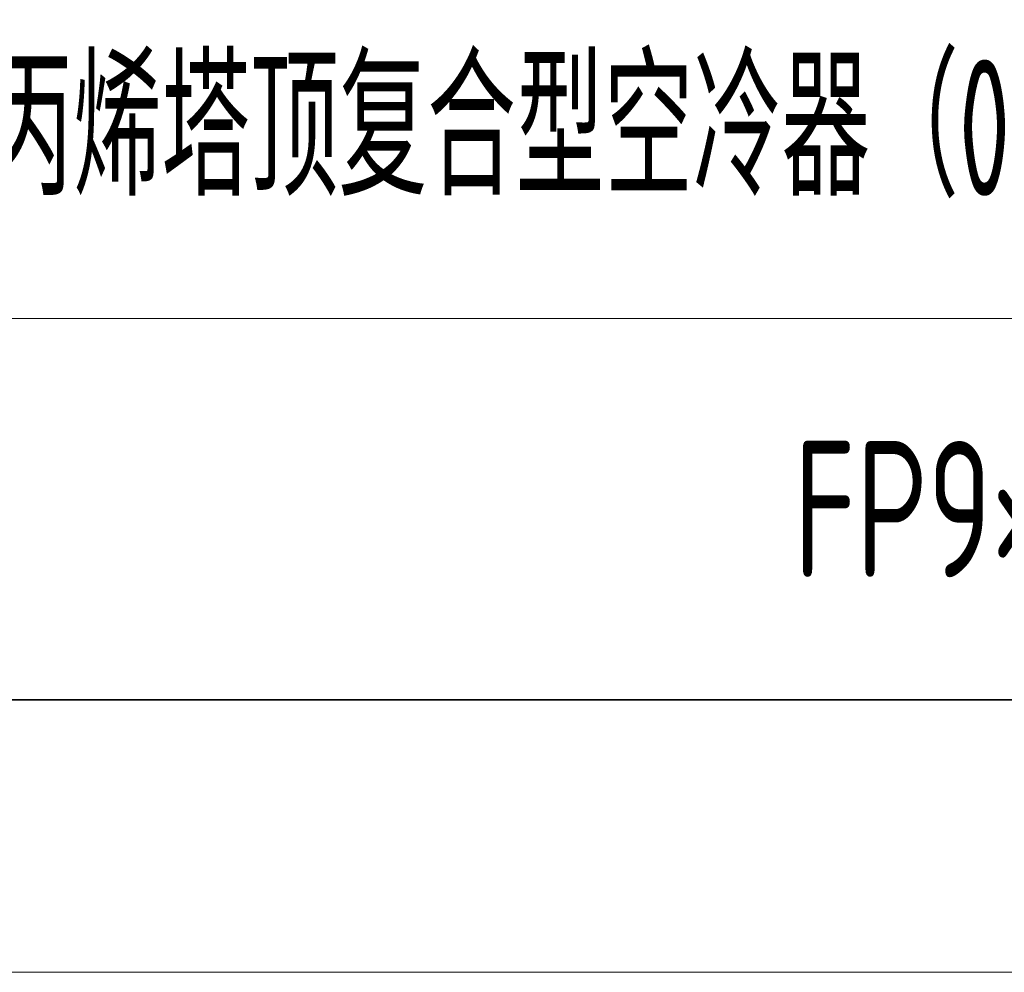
# Model space of a CAD drawing. Header units: millimetres. Extents: x 612290 to 637520, y -99766 to -71780.
# Tile 7 of 14: x 633348 to 634432, y -99766 to -98717. Entities that reach past the tile are written whole.
import ezdxf
from ezdxf.enums import TextEntityAlignment as Align

# ---------------------------------------------------------------- set-up
doc = ezdxf.new("R2010")
doc.units = ezdxf.units.MM
for name, color, linetype, lineweight in [('1粗实线', 7, 'Continuous', 35), ('7文本', 2, 'Continuous', 13), ('9图表', 4, 'Continuous', 13)]:
    doc.layers.add(name, color=color, linetype=linetype, lineweight=lineweight)
doc.styles.add('lanpec', font='bpec_e.shx', dxfattribs={"width": 0.75, "bigfont": 'hztxt.shx'})

# ---------------------------------------------------------------- blocks, each defined once
blk = doc.blocks.new('A1-零部件图-LANPEC-AUTOPRINT')
at = {"layer": '1粗实线'}
blk.add_lwpolyline([(-816, 10), (-10, 10), (-10, 584), (-816, 584)], close=True, dxfattribs=at)
at = {"layer": '9图表'}
blk.add_lwpolyline([(-841, 0), (0, 0), (0, 594), (-841, 594)], close=True, dxfattribs=at)

msp = doc.modelspace()

# ---------------------------------------------------------------- linework, layer by layer
at = {"layer": '1粗实线'}
msp.add_lwpolyline([(631819.676, -97695.581), (637219.676, -97695.581), (637219.676, -99465.581), (631819.676, -99465.581)], close=True, dxfattribs=at)
at = {"layer": '9图表', "color": 4}
msp.add_line((633169.676, -99045.581), (637219.676, -99045.581), dxfattribs=at)

# ---------------------------------------------------------------- block references
at = {"xscale": 30, "yscale": 30, "zscale": 30}
msp.add_blockref('A1-零部件图-LANPEC-AUTOPRINT', (637519.676, -99765.581), dxfattribs=at)

# ---------------------------------------------------------------- texts
at = {"layer": '7文本', "style": 'lanpec'}
for s, width, p in [('丙烯塔顶复合型空冷器（0218-A-105/2~4）', 0.65, (634294.676, -98835.581)), ('FP9×3-2.5J-DR/SP', 0.75, (634744.676, -99255.581))]:
    msp.add_text(s, height=150, dxfattribs=dict(at, width=width)).set_placement(p, align=Align.MIDDLE_CENTER)

doc.saveas('drawing.dxf')
